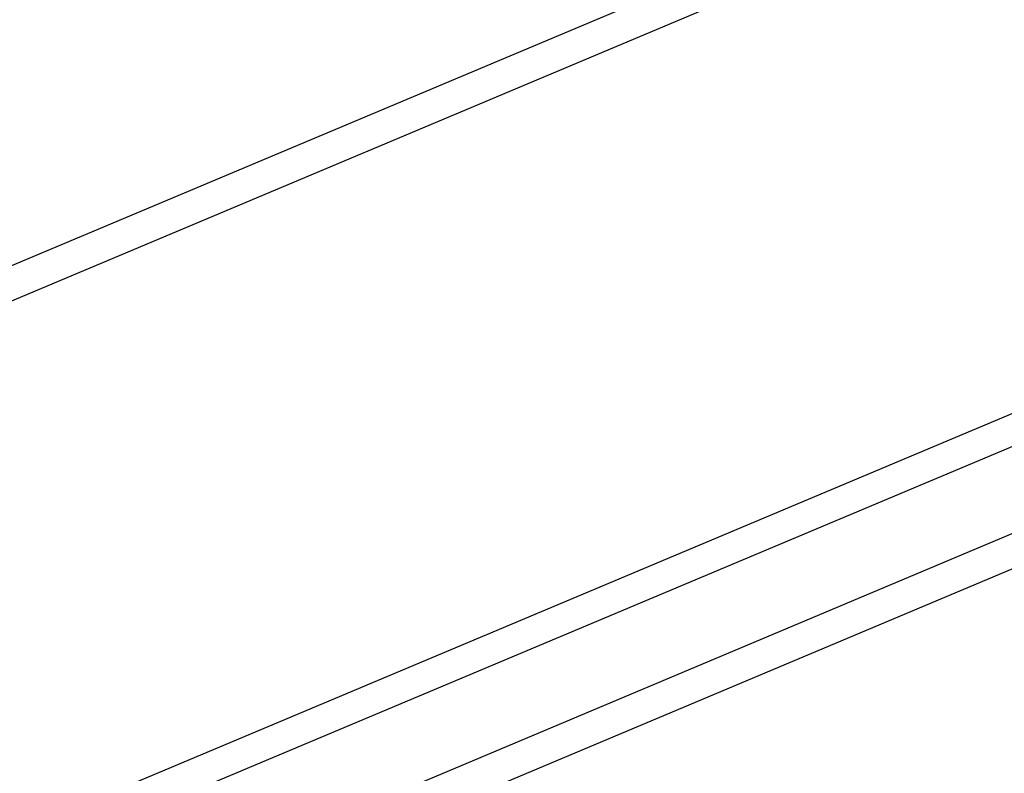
# Model space of a CAD drawing. Header units: millimetres. Extents: x 0 to 4620, y -1280 to 3267.
# Tile 46 of 103: x 2901 to 2953, y 1967 to 2006. Entities that reach past the tile are written whole.
import ezdxf

# ---------------------------------------------------------------- set-up
doc = ezdxf.new("R2010")
doc.units = ezdxf.units.MM
doc.header["$LTSCALE"] = 254.1
doc.layers.get('0').update_dxf_attribs({"linetype": 'CONTINUOUS'})

msp = doc.modelspace()

# ---------------------------------------------------------------- linework, layer by layer
at = {"color": 6, "linetype": 'Continuous'}
for p, q in [((2850.212, 1972.301), (3180.63, 2111.323)), ((2851.925, 1971.178), (3182.344, 2110.2)), ((3202.042, 2090.588), (2847.929, 1941.597)), ((3202.748, 2089.163), (2848.636, 1940.172)), ((3214.106, 2089.379), (2883.687, 1950.357)), ((3215.819, 2088.256), (2885.4, 1949.234))]:
    msp.add_line(p, q, dxfattribs=at)

doc.saveas('drawing.dxf')
